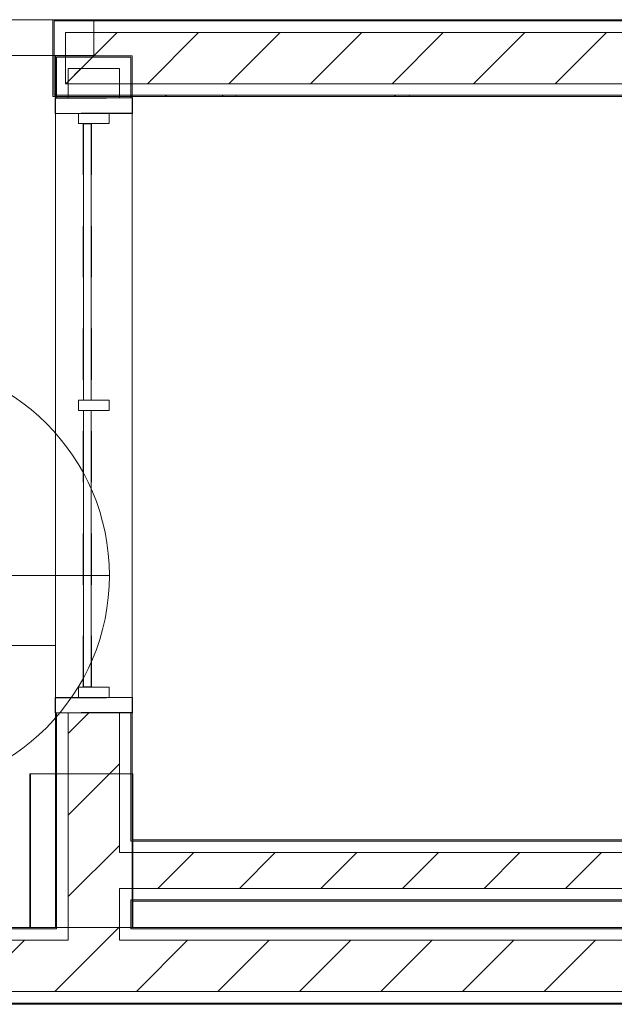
# Model space of a CAD drawing. Header units: metres. Extents: x 2.9 to 42.3, y -72.9 to -49.3.
# Tile 226 of 256: x 26.8 to 28, y -71.9 to -70. Entities that reach past the tile are written whole.
import ezdxf

# ---------------------------------------------------------------- set-up
doc = ezdxf.new("R2010")
doc.units = ezdxf.units.M
doc.linetypes.add('Traço', pattern=[0.006, 0.003, -0.003])
doc.linetypes.add('Traço_2_', pattern=[0.006, 0.003, -0.003])
for name, color, linetype, lineweight in [('A-COLS', 7, 'Continuous', 18), ('A-FLOR', 7, 'Continuous', 18), ('A-GLAZ', 7, 'Continuous', 18), ('A-WALL', 7, 'Continuous', 18), ('A-WALL-PATT', 7, 'Continuous', 18), ('I-WALL', 7, 'Continuous', 18), ('S-COLS', 7, 'Continuous', 18)]:
    doc.layers.add(name, color=color, linetype=linetype, lineweight=lineweight)
doc.layers.add('A-GLAZ-HDLN', color=7, linetype='Traço', lineweight=25, true_color=0x00007f)
doc.layers.add('M-HVAC-CDFF-IDEN', color=1, linetype='Continuous', lineweight=9, true_color=0xff0000)
pattern_1 = [(49.99999999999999, (21.555, -62.92899999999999), (0.5465545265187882, -0.04781508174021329), [0.05715, -0.62865]), (355, (21.555, -62.92899999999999), (-0.1057276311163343, 0.5731658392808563), [0.04572, -0.50292]), (100.451, (21.601, -62.933), (0.440827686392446, 0.5253490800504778), [0.04857, -0.53427]), (46.184, (21.555, -62.776), (0.8132373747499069, -0.1261291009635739), [0.08573, -0.9429799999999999]), (96.636, (21.623, -62.787), (0.7122119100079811, 0.7422871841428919), [0.07286000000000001, -0.8014100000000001]), (351.184, (21.555, -62.776), (0.7122166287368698, 0.7422739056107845), [0.06858, -0.75438]), (21, (21.631, -62.81399999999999), (0.4548461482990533, -0.3067949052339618), [0.05715, -0.62865]), (326, (21.631, -62.81399999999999), (0.1854048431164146, 0.5525599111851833), [0.04572, -0.50292]), (71.45100000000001, (21.669, -62.84), (0.6402508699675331, 0.2457631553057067), [0.04857, -0.53427]), (37.50000000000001, (21.555, -62.92899999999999), (0.009260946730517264, 0.2536671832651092), [0.02515, -0.47168, 0.02515, -0.48539, -0.5048199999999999]), (37.50000000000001, (21.555, -62.92899999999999), (0.009260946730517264, 0.2536671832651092), [-1.007, 0.02515, -0.47968]), (7.499999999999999, (21.555, -62.92899999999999), (0.2004558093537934, 0.3005459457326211), [0.02515, -0.26594, 0.02515, -0.46025, -0.1924]), (7.499999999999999, (21.555, -62.92899999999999), (0.2004558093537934, 0.3005459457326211), [-0.7764800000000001, 0.02515, -0.16726]), (327.5, (21.385, -62.92899999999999), (0.4067681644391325, -0.01718819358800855), [0.02515, -0.16535, 0.02515, -0.56921, -0.78867]), (327.5, (21.385, -62.92899999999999), (0.4067681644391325, -0.01718819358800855), [-0.78486, 0.02515, -0.76352]), (317.5, (21.309, -62.92899999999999), (0.4443831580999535, 0.07627942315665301), [0.02515, -0.2225, 0.02515, -0.36957, -0.56007]), (317.5, (21.309, -62.92899999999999), (0.4443831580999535, 0.07627942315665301), [-0.64237, 0.02515, -0.53492])]
pattern_2 = [(45, (21.555, -62.92899999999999), (-0.0795495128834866, 0.0795495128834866), [])]

# ---------------------------------------------------------------- blocks, each defined once
blk = doc.blocks.new('JANELA1 - Paineis _2x1_ 1_20 x _1 2-7881231-2PAV')
at = {"layer": 'A-GLAZ', "color": 253, "true_color": 0xaaaaaa}
for p, q in [((-0.5700000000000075, 0.07500000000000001), (-0.6000000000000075, 0.07500000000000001)), ((-0.6000000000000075, 0.07500000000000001), (-0.6000000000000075, -0.07500000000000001)), ((-0.5700000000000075, 0.02999999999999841), (-0.5700000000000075, 0.07500000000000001)), ((-0.5700000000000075, 0.07500000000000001), (0.5699999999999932, 0.07500000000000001)), ((0.5999999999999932, 0.07500000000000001), (0.5699999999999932, 0.07500000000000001)), ((0.5699999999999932, 0.07500000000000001), (0.5699999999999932, 0.02999999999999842)), ((0.5999999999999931, -0.07500000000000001), (0.5999999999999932, 0.07500000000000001)), ((-0.5500000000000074, 0.03000000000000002), (-0.5700000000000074, 0.03000000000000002)), ((-0.5700000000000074, 0.03000000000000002), (-0.5700000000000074, -0.03000000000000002)), ((-0.5500000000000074, -0.03000000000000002), (-0.5500000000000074, 0.03000000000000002)), ((0.009999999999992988, 0.03000000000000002), (-0.010000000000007, 0.03000000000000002)), ((-0.010000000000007, 0.03000000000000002), (-0.010000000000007, -0.03000000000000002)), ((0.009999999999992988, -0.03000000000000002), (0.009999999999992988, 0.03000000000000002)), ((0.5699999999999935, 0.03000000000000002), (0.5499999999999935, 0.03000000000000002)), ((0.5499999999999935, 0.03000000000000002), (0.5499999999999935, -0.03000000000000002)), ((0.5699999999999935, -0.03000000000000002), (0.5699999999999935, 0.03000000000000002)), ((-0.01000000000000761, -0.005000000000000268), (-0.5500000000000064, -0.005000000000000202)), ((0.5499999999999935, -0.005000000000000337), (0.009999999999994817, -0.005000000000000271)), ((-0.5700000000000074, -0.03000000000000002), (-0.5500000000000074, -0.03000000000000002)), ((-0.5700000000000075, -0.07500000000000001), (-0.5700000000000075, -0.02999999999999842)), ((-0.5500000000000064, -0.0200000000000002), (-0.01000000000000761, -0.02000000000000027)), ((-0.010000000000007, -0.03000000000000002), (0.009999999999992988, -0.03000000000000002)), ((0.00999999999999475, -0.02000000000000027), (0.5499999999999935, -0.02000000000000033)), ((0.5499999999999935, -0.03000000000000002), (0.5699999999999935, -0.03000000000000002)), ((0.5699999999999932, -0.02999999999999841), (0.5699999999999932, -0.07500000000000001)), ((-0.6000000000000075, -0.07500000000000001), (-0.5700000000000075, -0.07500000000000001)), ((0.5699999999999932, -0.07500000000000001), (-0.5700000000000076, -0.07500000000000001)), ((0.5699999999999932, -0.07500000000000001), (0.5999999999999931, -0.07500000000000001))]:
    blk.add_line(p, q, dxfattribs=at)
at = {"layer": 'A-GLAZ-HDLN', "color": 9, "linetype": 'Traço_2_', "true_color": 0xaaaad4}
for p, q in [((-0.6000000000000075, -0.07500000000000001), (-0.6000000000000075, 0.07500000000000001)), ((-0.6000000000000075, 0.07500000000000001), (-0.5700000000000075, 0.07500000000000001)), ((-0.5700000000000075, 0.07500000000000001), (-0.5700000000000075, -0.07500000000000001)), ((0.5699999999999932, -0.07500000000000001), (0.5699999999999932, 0.07500000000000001)), ((0.5699999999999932, 0.07500000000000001), (0.5999999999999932, 0.07500000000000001)), ((0.5999999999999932, 0.07500000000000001), (0.5999999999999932, -0.07500000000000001)), ((-0.5500000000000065, -0.02000000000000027), (-0.5500000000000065, -0.00500000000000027)), ((-0.5500000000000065, -0.00500000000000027), (0.5499999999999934, -0.00500000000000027)), ((0.5499999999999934, -0.00500000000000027), (0.5499999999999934, -0.02000000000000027)), ((0.5499999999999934, -0.02000000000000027), (-0.5500000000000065, -0.02000000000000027)), ((-0.5700000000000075, -0.07500000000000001), (-0.6000000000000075, -0.07500000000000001)), ((0.5999999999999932, -0.07500000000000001), (0.5699999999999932, -0.07500000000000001))]:
    blk.add_line(p, q, dxfattribs=at)
blk = doc.blocks.new('4 GRE - ESCOLA DE CINEMA E AUDIOVISUAL CINE REX R07_rvt-1-2PAV')
at = {"layer": 'A-WALL-PATT', "true_color": 0xd4d4d4}
h = blk.add_hatch(dxfattribs=at)
h.set_pattern_fill('FP_1', color=254, style=0, pattern_type=2)
h.set_pattern_definition(pattern_1)
h.paths.add_polyline_path([(28.51100001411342, -70.0239229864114), (28.53350001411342, -70.0239229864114), (28.53350001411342, -70.02142298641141), (26.88100001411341, -70.02142298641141), (26.88100001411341, -70.0239229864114), (28.44380616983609, -70.0239229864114)])
h = blk.add_hatch(dxfattribs=at)
h.set_pattern_fill('FP_1', color=254, style=0, pattern_type=2)
h.set_pattern_definition(pattern_1)
h.paths.add_polyline_path([(28.38600001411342, -70.1714229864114), (28.38600001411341, -70.16892298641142), (26.88350001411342, -70.1689229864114), (26.88350001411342, -70.0239229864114), (26.88100001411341, -70.0239229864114), (26.88100001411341, -70.1714229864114), (28.13578585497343, -70.1714229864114)])
h = blk.add_hatch(dxfattribs=at)
h.set_pattern_fill('FP_2', color=254, style=0, pattern_type=2)
h.set_pattern_definition(pattern_2)
h.paths.add_polyline_path([(28.13578585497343, -70.14642298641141), (28.41100001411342, -70.14642298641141), (28.41100001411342, -70.04642298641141), (26.90600001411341, -70.04642298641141), (26.90600001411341, -70.14642298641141), (27.51974522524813, -70.14642298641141)])
h = blk.add_hatch(dxfattribs=at)
h.set_pattern_fill('FP_1', color=254, style=0, pattern_type=2)
h.set_pattern_definition(pattern_1)
h.paths.add_polyline_path([(26.88850001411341, -71.79307417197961), (26.88850001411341, -71.37423791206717), (26.88600001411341, -71.37423791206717), (26.88600001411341, -71.7930741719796)])
h.paths.add_polyline_path([(26.88834413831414, -70.17423791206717), (26.88850001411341, -70.17423791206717), (26.88850001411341, -70.09444224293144), (27.03350001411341, -70.09444224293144), (27.03350001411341, -70.09194224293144), (26.88600001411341, -70.09194224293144), (26.88600001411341, -70.17423791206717)])
h = blk.add_hatch(dxfattribs=at)
h.set_pattern_fill('FP_2', color=254, style=0, pattern_type=2)
h.set_pattern_definition(pattern_2)
h.paths.add_polyline_path([(26.91100001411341, -71.81807417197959), (27.01100001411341, -71.81807417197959), (27.01100001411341, -71.37423791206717), (26.91100001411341, -71.37423791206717), (26.91100001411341, -71.81681366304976)])
h.paths.add_polyline_path([(26.91100001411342, -70.17423791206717), (27.01100001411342, -70.17423791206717), (27.01100001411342, -70.11694224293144), (26.91100001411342, -70.11694224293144)])
h = blk.add_hatch(dxfattribs=at)
h.set_pattern_fill('FP_2', color=254, style=0, pattern_type=2)
h.set_pattern_definition(pattern_2)
h.paths.add_polyline_path([(28.38600001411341, -71.71694224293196), (28.41100001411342, -71.71694224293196), (28.41100001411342, -71.64694224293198), (27.01100001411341, -71.64694224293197), (27.01100001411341, -71.71694224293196), (28.13578585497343, -71.71694224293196)])
h = blk.add_hatch(dxfattribs=at)
h.set_pattern_fill('FP_1', color=254, style=0, pattern_type=2)
h.set_pattern_definition(pattern_1)
h.paths.add_polyline_path([(20.74329829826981, -71.7955741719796), (26.8885000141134, -71.7955741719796), (26.88850001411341, -71.79307417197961), (20.31140539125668, -71.7930741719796), (20.3099620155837, -71.7955741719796), (20.43527798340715, -71.7955741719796)])
h.paths.add_polyline_path([(17.4360000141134, -71.7955741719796), (17.4385000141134, -71.7955741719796), (17.4385000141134, -71.7930741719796), (17.4360000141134, -71.7930741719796)])
h.paths.add_polyline_path([(39.8676001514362, -71.7955741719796), (40.16733924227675, -71.7955741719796), (40.16733924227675, -71.79330533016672), (34.67263545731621, -71.79307417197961), (34.67263545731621, -71.7955741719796), (37.37639530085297, -71.7955741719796)])
h.paths.add_polyline_path([(34.60263545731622, -71.7955741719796), (34.60263545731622, -71.7930741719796), (28.53350001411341, -71.7930741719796), (28.53350001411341, -71.7955741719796), (34.29619215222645, -71.7955741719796)])
h.paths.add_polyline_path([(17.5835000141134, -71.7955741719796), (18.9385000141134, -71.7955741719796), (18.93850001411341, -71.7930741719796), (17.5835000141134, -71.7930741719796)])
h.paths.add_polyline_path([(19.0835000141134, -71.7955741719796), (20.28466105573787, -71.79518930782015), (20.28343988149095, -71.7930741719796), (19.0835000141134, -71.7930741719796)])
h.paths.add_polyline_path([(27.03350001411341, -71.7955741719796), (28.38850001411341, -71.7955741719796), (28.38850001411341, -71.7930741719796), (27.03350001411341, -71.7930741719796)])
h = blk.add_hatch(dxfattribs=at)
h.set_pattern_fill('FP_2', color=254, style=0, pattern_type=2)
h.set_pattern_definition(pattern_2)
h.paths.add_polyline_path([(26.90370459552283, -71.9180741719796), (40.16733924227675, -71.9180741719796), (40.16733924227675, -71.81807417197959), (17.4360000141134, -71.81807417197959), (17.4360000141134, -71.87928272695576), (17.05017606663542, -71.87928272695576), (17.05017606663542, -71.9180741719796), (26.28766396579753, -71.9180741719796)])
h = blk.add_hatch(dxfattribs=at)
h.set_pattern_fill('FP_1', color=254, style=0, pattern_type=2)
h.set_pattern_definition(pattern_1)
h.paths.add_polyline_path([(26.90370459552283, -71.94307417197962), (40.16733924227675, -71.94307417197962), (40.16733924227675, -71.94057417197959), (17.05017606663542, -71.94057417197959), (17.05017606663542, -71.94307417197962), (26.28766396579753, -71.94307417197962)])
at = {"layer": 'A-FLOR', "color": 253, "true_color": 0xaaaaaa}
blk.add_line((26.88600001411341, -71.24307417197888), (24.96600001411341, -71.24307417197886), dxfattribs=at)
at = {"layer": 'A-WALL', "color": 253, "true_color": 0xaaaaaa}
for p, q in [((28.38600001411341, -70.0214229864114), (26.88100001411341, -70.02142298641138)), ((26.88100001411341, -70.02142298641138), (26.88100001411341, -70.02392298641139)), ((26.88100001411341, -70.02392298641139), (26.88100001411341, -70.16892298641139)), ((26.88350001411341, -70.02392298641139), (26.88350001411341, -70.04642298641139)), ((28.38600001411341, -70.02392298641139), (26.88350001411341, -70.02392298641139)), ((26.88350001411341, -70.04642298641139), (26.88350001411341, -70.14642298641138)), ((28.38600001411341, -70.0464229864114), (26.90600001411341, -70.0464229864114)), ((26.90600001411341, -70.04642298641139), (26.90600001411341, -70.14642298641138)), ((26.88600001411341, -70.09194224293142), (26.88600001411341, -70.17423791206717)), ((26.88850001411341, -70.09194224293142), (26.88600001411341, -70.09194224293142)), ((27.03350001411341, -70.09194224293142), (26.88850001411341, -70.09194224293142)), ((26.88850001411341, -70.17423791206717), (26.88850001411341, -70.09444224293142)), ((26.91100001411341, -70.09444224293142), (26.88850001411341, -70.09444224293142)), ((27.01100001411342, -70.09444224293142), (26.91100001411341, -70.09444224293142)), ((27.03350001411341, -70.09444224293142), (27.01100001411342, -70.09444224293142)), ((27.03600001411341, -70.09194224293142), (27.03350001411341, -70.09194224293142)), ((27.03350001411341, -70.17423791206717), (27.03350001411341, -70.09444224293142)), ((27.03600001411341, -70.17423791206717), (27.03600001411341, -70.09194224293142)), ((26.91100001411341, -70.17423791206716), (26.91100001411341, -70.11694224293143)), ((27.01100001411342, -70.11694224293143), (26.91100001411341, -70.11694224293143)), ((27.01100001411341, -70.17423791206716), (27.01100001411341, -70.11694224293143)), ((26.88350001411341, -70.1464229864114), (26.88350001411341, -70.16892298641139)), ((28.38600001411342, -70.14642298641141), (26.90600001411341, -70.1464229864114)), ((26.88100001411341, -70.16892298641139), (26.88100001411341, -70.17142298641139)), ((26.88100001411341, -70.17142298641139), (28.38600001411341, -70.1714229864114)), ((28.38600001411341, -70.1689229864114), (26.88350001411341, -70.16892298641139)), ((26.88600001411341, -71.37423791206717), (26.88600001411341, -71.79307417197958)), ((26.88850001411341, -71.7930741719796), (26.88850001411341, -71.37423791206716)), ((26.91100001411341, -71.79307417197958), (26.91100001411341, -71.37423791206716)), ((27.01100001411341, -71.64694224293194), (27.01100001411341, -71.37423791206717)), ((27.03350001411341, -71.62444224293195), (27.03350001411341, -71.37423791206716)), ((27.03600001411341, -71.62194224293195), (27.03600001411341, -71.37423791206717)), ((27.0360000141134, -71.62444224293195), (27.03350001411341, -71.62444224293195)), ((28.38600001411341, -71.62194224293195), (27.03600001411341, -71.62194224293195)), ((28.38600001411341, -71.62444224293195), (27.03600001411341, -71.62444224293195)), ((27.03350001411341, -71.64694224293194), (27.01100001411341, -71.64694224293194)), ((27.03600001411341, -71.64694224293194), (27.03350001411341, -71.64694224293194)), ((28.38600001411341, -71.64694224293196), (27.03600001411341, -71.64694224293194)), ((27.01100001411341, -71.7930741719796), (27.01100001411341, -71.71694224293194)), ((27.03350001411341, -71.71694224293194), (27.01100001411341, -71.71694224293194)), ((27.03600001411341, -71.71694224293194), (27.03350001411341, -71.71694224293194)), ((28.38600001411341, -71.71694224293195), (27.03600001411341, -71.71694224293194)), ((27.03350001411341, -71.79307417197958), (27.03350001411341, -71.73944224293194)), ((27.03600001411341, -71.73944224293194), (27.03350001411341, -71.73944224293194)), ((28.38600001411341, -71.73944224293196), (27.03600001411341, -71.73944224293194)), ((27.03600001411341, -71.79307417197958), (27.03600001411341, -71.74194224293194)), ((27.03600001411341, -71.74194224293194), (28.38600001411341, -71.74194224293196)), ((26.8885000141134, -71.79557417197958), (19.08350001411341, -71.79557417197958)), ((26.88600001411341, -71.7930741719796), (24.96600001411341, -71.7930741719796)), ((26.8885000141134, -71.7930741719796), (26.8885000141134, -71.79557417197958)), ((26.91100001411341, -71.7930741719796), (26.91100001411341, -71.79557417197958)), ((26.91100001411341, -71.79557417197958), (26.91100001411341, -71.81807417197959)), ((27.01100001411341, -71.7930741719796), (27.01100001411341, -71.79557417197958)), ((27.01100001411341, -71.79557417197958), (27.01100001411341, -71.81807417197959)), ((27.0335000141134, -71.79307417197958), (27.0335000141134, -71.79557417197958)), ((28.38850001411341, -71.79557417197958), (27.0335000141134, -71.79557417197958)), ((28.38600001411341, -71.79307417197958), (27.03600001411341, -71.79307417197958)), ((26.91100001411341, -71.81807417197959), (19.06100001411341, -71.81807417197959)), ((28.41100001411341, -71.81807417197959), (27.01100001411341, -71.81807417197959)), ((40.16733924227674, -71.91807417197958), (17.05017606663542, -71.91807417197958)), ((40.16733924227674, -71.94057417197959), (17.05017606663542, -71.94057417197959)), ((17.05017606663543, -71.94307417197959), (40.16733924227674, -71.94307417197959))]:
    blk.add_line(p, q, dxfattribs=at)
at = {"layer": 'I-WALL', "color": 253, "true_color": 0xaaaaaa}
for p, q in [((26.96100001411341, -70.02142298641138), (26.78600001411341, -70.02142298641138)), ((26.96100001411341, -70.09142298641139), (26.96100001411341, -70.02142298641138)), ((26.78600001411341, -70.09142298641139), (26.96100001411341, -70.09142298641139))]:
    blk.add_line(p, q, dxfattribs=at)
at = {"layer": 'S-COLS', "color": 253, "true_color": 0xaaaaaa}
for p, q in [((27.03595433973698, -71.49307817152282), (26.83595433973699, -71.49307817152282)), ((26.83595433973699, -71.49307817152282), (26.83595433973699, -71.79307817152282)), ((27.03595433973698, -71.79307817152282), (27.03595433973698, -71.49307817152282)), ((26.83595433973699, -71.79307817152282), (27.03595433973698, -71.79307817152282))]:
    blk.add_line(p, q, dxfattribs=at)
at = {"layer": 'A-GLAZ', "color": 253, "lineweight": 18, "true_color": 0xaaaaaa, "rotation": 269.9999999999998}
blk.add_blockref('JANELA1 - Paineis _2x1_ 1_20 x _1 2-7881231-2PAV', (26.96100001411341, -70.77423791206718), dxfattribs=at)
blk = doc.blocks.new('Family - P56-300276-2PAV')
at = {"layer": 'S-COLS', "color": 253, "true_color": 0xaaaaaa}
for p, q in [((-0.09999999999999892, 0.1500000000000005), (-0.09999999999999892, -0.1500000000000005)), ((0.09999999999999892, 0.1500000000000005), (-0.09999999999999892, 0.1500000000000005)), ((0.09999999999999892, -0.1500000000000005), (0.09999999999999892, 0.1500000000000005)), ((-0.09999999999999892, -0.1500000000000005), (0.09999999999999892, -0.1500000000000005))]:
    blk.add_line(p, q, dxfattribs=at)
blk = doc.blocks.new('Family - P56-301637-2PAV')
at = {"layer": 'S-COLS', "color": 253, "true_color": 0xaaaaaa}
for p, q in [((-0.09999999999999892, 0.1500000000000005), (-0.09999999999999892, -0.1500000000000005)), ((0.09999999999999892, 0.1500000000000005), (-0.09999999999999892, 0.1500000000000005)), ((0.09999999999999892, -0.1500000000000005), (0.09999999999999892, 0.1500000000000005)), ((-0.09999999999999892, -0.1500000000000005), (0.09999999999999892, -0.1500000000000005))]:
    blk.add_line(p, q, dxfattribs=at)
blk = doc.blocks.new('ESTRUTURAL CINE REX _011_IFC-1-2PAV')
at = {"layer": 'A-COLS', "color": 253, "lineweight": 18, "true_color": 0xaaaaaa}
blk.add_blockref('Family - P56-301637-2PAV', (26.93732107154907, -71.64312227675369), dxfattribs=at)
at = {"layer": 'S-COLS', "color": 253, "lineweight": 18, "true_color": 0xaaaaaa}
blk.add_blockref('Family - P56-300276-2PAV', (26.93732107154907, -71.64312227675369), dxfattribs=at)
blk = doc.blocks.new('M_Identificador de terminal de ar_BTS - Em caixas-852561-2PAV')
at = {"layer": 'M-HVAC-CDFF-IDEN'}
blk.add_line((-0.005599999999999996, 1.806705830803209e-17), (0.005600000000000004, -1.809253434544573e-17), dxfattribs=at)
blk.add_circle((4.520956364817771e-18, 3.243388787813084e-23), 0.005600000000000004, dxfattribs=at)

msp = doc.modelspace()

# ---------------------------------------------------------------- block references
at = {"lineweight": 5}
for name in ['4 GRE - ESCOLA DE CINEMA E AUDIOVISUAL CINE REX R07_rvt-1-2PAV', 'ESTRUTURAL CINE REX _011_IFC-1-2PAV']:
    msp.add_blockref(name, (0, 0), dxfattribs=at)
at = {"layer": 'M-HVAC-CDFF-IDEN', "xscale": 74.99999999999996, "yscale": 74.99999999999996, "zscale": 74.99999999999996}
msp.add_blockref('M_Identificador de terminal de ar_BTS - Em caixas-852561-2PAV', (26.57144901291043, -71.1062934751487), dxfattribs=at)

doc.saveas('drawing.dxf')
